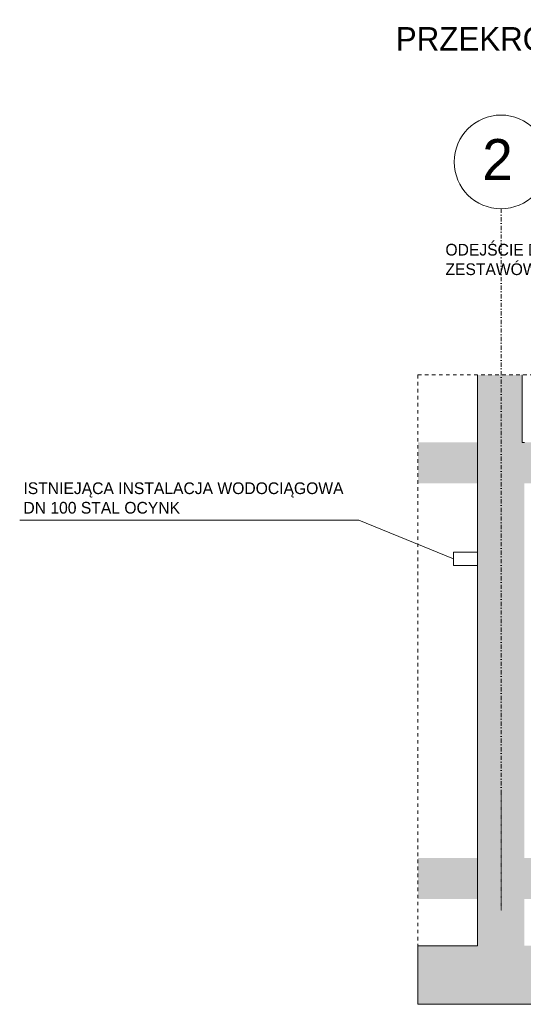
# Model space of a CAD drawing. Header units: centimetres. Extents: x -1589 to 108054, y -205274 to 31709.
# Tile 219 of 256: x 23260 to 23691, y 27257 to 28098. Entities that reach past the tile are written whole.
import ezdxf

# ---------------------------------------------------------------- set-up
doc = ezdxf.new("R2010")
doc.units = ezdxf.units.CM
doc.header["$LTSCALE"] = 0.01
doc.header["$MEASUREMENT"] = 0
doc.linetypes.add('Kropki i Kreski', pattern=[72, 36, -18, 0, -18])
doc.linetypes.add('Przerywana', pattern=[12, 6, -6])
for name, color, linetype in [('2_stropy.ISTN', 7, 'Continuous'), ('2_ściany zewnętrzne.ISTN', 7, 'Continuous'), ('4_osie.ISTN', 7, 'Continuous'), ('_WOD-KAN', 7, 'Continuous')]:
    doc.layers.add(name, color=color, linetype=linetype)
doc.layers.add('P-PIPE', color=7, linetype='Continuous', lineweight=9)
doc.styles.add('GENERATED_STYLE_1', font='txt')

msp = doc.modelspace()

# ---------------------------------------------------------------- hatches: boundary and pattern name
at = {"layer": '2_stropy.ISTN', "linetype": 'Continuous', "lineweight": 5}
for points in [[(24368.12605, 27701.83463), (23600.59542, 27701.83463), (23600.59542, 27736.83463), (24368.12605, 27736.83463)], [(24368.12605, 27346.83463), (23600.59542, 27346.83463), (23600.59542, 27381.83463), (24368.12605, 27381.83463)], [(24368.12605, 27266.83463), (24368.12605, 27306.83463), (23600.59542, 27306.83463), (23600.59542, 27266.83463)], [(24368.12605, 27256.83463), (24368.12605, 27266.83463), (23600.59542, 27266.83463), (23600.59542, 27256.83463)]]:
    msp.add_hatch(color=8, dxfattribs=at).paths.add_polyline_path(points)
at = {"layer": '2_ściany zewnętrzne.ISTN', "linetype": 'Continuous', "lineweight": 5}
for points in [[(23689.59569, 27794.47283), (23689.59569, 27736.83463), (23651.59569, 27736.83463), (23651.59569, 27794.47283)], [(23651.59569, 27736.83463), (23651.59569, 27306.83463), (23691.59569, 27306.83463), (23691.59569, 27736.83463)]]:
    msp.add_hatch(color=8, dxfattribs=at).paths.add_polyline_path(points)

# ---------------------------------------------------------------- linework, layer by layer
at = {"linetype": 'Przerywana', "lineweight": 5, "ltscale": 50}
for points in [[(23600.59542, 27794.47283), (24368.12605, 27794.47283), (24368.12605, 27256.83463)], [(23600.59542, 27794.47283), (23600.59542, 27256.83463)]]:
    msp.add_lwpolyline(points, dxfattribs=at)
at = {"layer": '2_stropy.ISTN', "color": 8, "linetype": 'Continuous', "lineweight": 5}
for p, q in [((23600.59542, 27306.83463), (23600.59542, 27266.83463)), ((23651.59569, 27306.83463), (23600.59542, 27306.83463)), ((23600.59542, 27266.83463), (23600.59542, 27256.83463)), ((24368.12605, 27256.83463), (23600.59542, 27256.83463))]:
    msp.add_line(p, q, dxfattribs=at)
at = {"layer": '2_ściany zewnętrzne.ISTN', "color": 8, "linetype": 'Continuous', "lineweight": 5}
for p, q in [((23651.59569, 27794.47283), (23651.59569, 27736.83463)), ((23689.59569, 27794.47283), (23689.59569, 27736.83463)), ((23651.59569, 27736.83463), (23651.59569, 27306.83463)), ((23691.59569, 27736.83463), (23689.59569, 27736.83463))]:
    msp.add_line(p, q, dxfattribs=at)
at = {"layer": '4_osie.ISTN', "color": 7, "linetype": 'Kropki i Kreski', "lineweight": 5, "ltscale": 10}
msp.add_line((23671.59569, 27936.41131), (23671.59569, 27436.83463), dxfattribs=at)
at = {"layer": '4_osie.ISTN', "color": 8, "linetype": 'Kropki i Kreski', "lineweight": 5}
msp.add_line((23671.59569, 27436.83463), (23671.59569, 27336.83463), dxfattribs=at)
at = {"layer": '4_osie.ISTN', "color": 7, "linetype": 'Continuous', "lineweight": 0}
msp.add_circle((23671.59569, 27976.41131), 40, dxfattribs=at)
at = {"layer": '_WOD-KAN', "color": 7, "linetype": 'Continuous', "lineweight": 5, "flags": 128}
msp.add_lwpolyline([(23260.44777, 27670.45821), (23549.9977, 27670.45616), (23631.00719, 27637.32378)], dxfattribs=at)
at = {"layer": 'P-PIPE', "color": 1, "true_color": 0xff0000}
for p, q in [((23651.59569, 27643.03878), (23631.00719, 27643.03878)), ((23631.00719, 27643.03878), (23631.00719, 27631.60878)), ((23631.00719, 27631.60878), (23651.59569, 27631.60878))]:
    msp.add_line(p, q, dxfattribs=at)

# ---------------------------------------------------------------- texts
at = {"layer": '4_osie.ISTN', "color": 7, "lineweight": 0, "insert": (23655.59519, 27978.41181), "char_height": 35, "attachment_point": 4, "style": 'GENERATED_STYLE_1'}
msp.add_mtext('\\A1;2', dxfattribs=at)
at = {"layer": '_WOD-KAN', "color": 7, "linetype": 'Continuous', "lineweight": 15, "style": 'GENERATED_STYLE_1'}
for s, insert, char_height, attachment_point, rotation in [('\\pxql;\\A1;PRZEKRÓJ A-A', (23581.65691, 28081.41948), 20, 4, 359.99896973), ('\\pxql;\\A1;ODEJŚCIE DO ZASILANIA \\PZESTAWÓW SZYBKIEGO NATARCIA', (23855.14028, 27893.01027), 10, 6, 0.00103027), ('\\pxql;\\A1;ISTNIEJĄCA INSTALACJA WODOCIĄGOWA\\PDN 100 STAL OCYNK', (23263.62397, 27689.25486), 10, 4, 359.99896973)]:
    msp.add_mtext(s, dxfattribs=dict(at, insert=insert, char_height=char_height, attachment_point=attachment_point, rotation=rotation))

doc.saveas('drawing.dxf')
